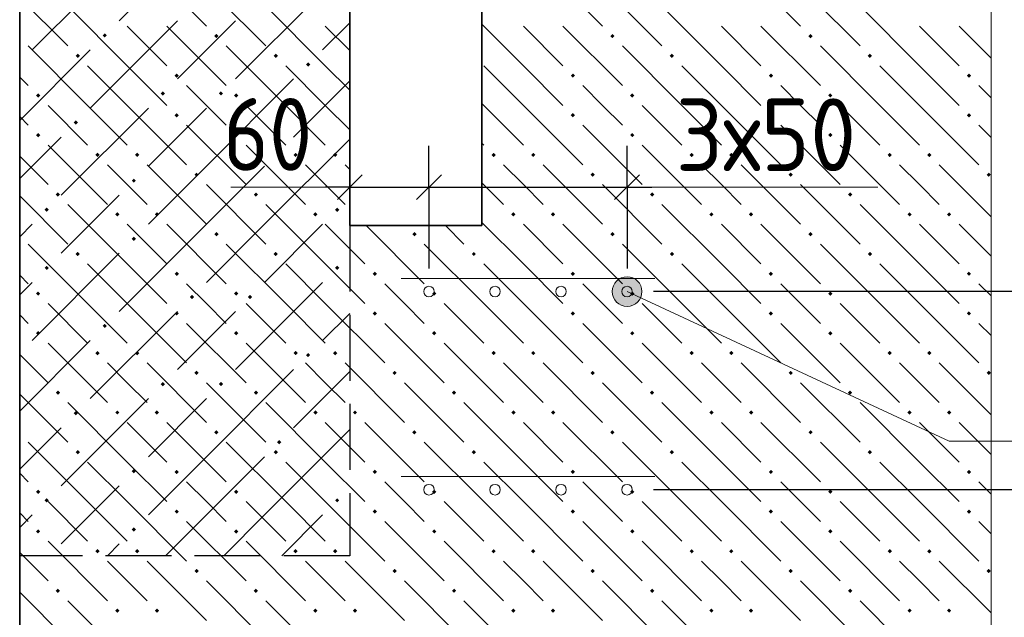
# Model space of a CAD drawing. Header units: millimetres. Extents: x 0 to 50400, y 0 to 35640.
# Tile 16 of 52: x 13801 to 17380, y 3416 to 5588. Entities that reach past the tile are written whole.
import ezdxf

# ---------------------------------------------------------------- set-up
doc = ezdxf.new("R2010")
doc.units = ezdxf.units.MM
doc.linetypes.add('______2', pattern=[324, 240, -84])
for name, color, linetype, lineweight in [('Standard', 7, 'Continuous', 25), ('ЖБ Перекрытие верхний уровень', 7, 'Continuous', 35), ('ЖБ Пилон', 7, 'Continuous', 35), ('Общий01', 7, 'Continuous', 13), ('Размерная линия_ общее', 7, 'Continuous', 13)]:
    doc.layers.add(name, color=color, linetype=linetype, lineweight=lineweight)
doc.layers.add('Вспомогательная арматура', color=7, linetype='Continuous', lineweight=18, true_color=0x656565)
doc.layers.add('Поперечная арматура', color=7, linetype='Continuous', lineweight=18, true_color=0x5a2814)
doc.layers.add('Размерная выноска', color=7, linetype='Continuous')
doc.styles.add('ISOCPEUR', font='txt')

msp = doc.modelspace()

# ---------------------------------------------------------------- hatches: boundary and pattern name
at = {"layer": 'Standard', "linetype": 'Continuous', "lineweight": 13, "transparency": 33554687}
for points in [[(14102.3, 5530.7), (14110.1, 5538.5), (14117.9, 5530.7), (14110.1, 5522.9)], [(13800.7, 5425.5), (13801.1, 5425.1), (13800.7, 5424.7)], [(14841.5, 5425.1), (14849.3, 5432.9), (14857.1, 5425.1), (14849.3, 5417.3)], [(14313.5, 5319.5), (14321.3, 5327.3), (14329.1, 5319.5), (14321.3, 5311.7)], [(14524.7, 5319.5), (14532.5, 5327.3), (14540.3, 5319.5), (14532.5, 5311.7)], [(13996.7, 5213.9), (14004.5, 5221.7), (14012.3, 5213.9), (14004.5, 5206.1)], [(14735.9, 5108.3), (14743.7, 5116.1), (14751.5, 5108.3), (14743.7, 5100.5)], [(14207.9, 5002.7), (14215.7, 5010.5), (14223.5, 5002.7), (14215.7, 4994.9)], [(13891.1, 4897.1), (13898.9, 4904.9), (13906.7, 4897.1), (13898.9, 4889.3)], [(14947.1, 4897.1), (14954.9, 4904.9), (14962.7, 4897.1), (14954.9, 4889.3)], [(14207.9, 4791.5), (14215.7, 4799.3), (14223.5, 4791.5), (14215.7, 4783.7)], [(13891.1, 4685.9), (13898.9, 4693.7), (13906.7, 4685.9), (13898.9, 4678.1)], [(14947.1, 4685.9), (14954.9, 4693.7), (14962.7, 4685.9), (14954.9, 4678.1)], [(14419.1, 4580.3), (14426.9, 4588.1), (14434.7, 4580.3), (14426.9, 4572.5)], [(14630.3, 4580.3), (14638.1, 4588.1), (14645.9, 4580.3), (14638.1, 4572.5)], [(14102.3, 4474.7), (14110.1, 4482.5), (14117.9, 4474.7), (14110.1, 4466.9)], [(13800.7, 4369.5), (13801.1, 4369.1), (13800.7, 4368.7)], [(14841.5, 4369.1), (14849.3, 4376.9), (14857.1, 4369.1), (14849.3, 4361.3)], [(14313.5, 4263.5), (14321.3, 4271.3), (14329.1, 4263.5), (14321.3, 4255.7)], [(14524.7, 4263.5), (14532.5, 4271.3), (14540.3, 4263.5), (14532.5, 4255.7)], [(13996.7, 4157.9), (14004.5, 4165.7), (14012.3, 4157.9), (14004.5, 4150.1)], [(14735.9, 4052.3), (14743.7, 4060.1), (14751.5, 4052.3), (14743.7, 4044.5)], [(14207.9, 3946.7), (14215.7, 3954.5), (14223.5, 3946.7), (14215.7, 3938.9)], [(13891.1, 3841.1), (13898.9, 3848.9), (13906.7, 3841.1), (13898.9, 3833.3)], [(14947.1, 3841.1), (14954.9, 3848.9), (14962.7, 3841.1), (14954.9, 3833.3)], [(14207.9, 3735.5), (14215.7, 3743.3), (14223.5, 3735.5), (14215.7, 3727.7)]]:
    msp.add_hatch(color=7, dxfattribs=at).paths.add_polyline_path(points, flags=16)
at = {"layer": 'ЖБ Перекрытие верхний уровень', "linetype": 'Continuous', "lineweight": 18, "transparency": 33554687}
for points in [[(13800.7, 5531.1), (13803.5, 5528.3), (13800.7, 5525.5)], [(14507.9, 5528.3), (14515.7, 5536.1), (14523.5, 5528.3), (14515.7, 5520.5)], [(15947.9, 5528.3), (15955.7, 5536.1), (15963.5, 5528.3), (15955.7, 5520.5)], [(16667.9, 5528.3), (16675.7, 5536.1), (16683.5, 5528.3), (16675.7, 5520.5)], [(14003.9, 5456.3), (14011.7, 5464.1), (14019.5, 5456.3), (14011.7, 5448.5)], [(14723.9, 5456.3), (14731.7, 5464.1), (14739.5, 5456.3), (14731.7, 5448.5)], [(16163.9, 5456.3), (16171.7, 5464.1), (16179.5, 5456.3), (16171.7, 5448.5)], [(16883.9, 5456.3), (16891.7, 5464.1), (16899.5, 5456.3), (16891.7, 5448.5)], [(14363.9, 5384.3), (14371.7, 5392.1), (14379.5, 5384.3), (14371.7, 5376.5)], [(15803.9, 5384.3), (15811.7, 5392.1), (15819.5, 5384.3), (15811.7, 5376.5)], [(16523.9, 5384.3), (16531.7, 5392.1), (16539.5, 5384.3), (16531.7, 5376.5)], [(17243.9, 5384.3), (17251.7, 5392.1), (17259.5, 5384.3), (17251.7, 5376.5)], [(13859.9, 5312.3), (13867.7, 5320.1), (13875.5, 5312.3), (13867.7, 5304.5)], [(14579.9, 5312.3), (14587.7, 5320.1), (14595.5, 5312.3), (14587.7, 5304.5)], [(16019.9, 5312.3), (16027.7, 5320.1), (16035.5, 5312.3), (16027.7, 5304.5)], [(16739.9, 5312.3), (16747.7, 5320.1), (16755.5, 5312.3), (16747.7, 5304.5)], [(14363.9, 5240.3), (14371.7, 5248.1), (14379.5, 5240.3), (14371.7, 5232.5)], [(15803.9, 5240.3), (15811.7, 5248.1), (15819.5, 5240.3), (15811.7, 5232.5)], [(16523.9, 5240.3), (16531.7, 5248.1), (16539.5, 5240.3), (16531.7, 5232.5)], [(17243.9, 5240.3), (17251.7, 5248.1), (17259.5, 5240.3), (17251.7, 5232.5)], [(13859.9, 5168.3), (13867.7, 5176.1), (13875.5, 5168.3), (13867.7, 5160.5)], [(14579.9, 5168.3), (14587.7, 5176.1), (14595.5, 5168.3), (14587.7, 5160.5)], [(16019.9, 5168.3), (16027.7, 5176.1), (16035.5, 5168.3), (16027.7, 5160.5)], [(16739.9, 5168.3), (16747.7, 5176.1), (16755.5, 5168.3), (16747.7, 5160.5)], [(14075.9, 5096.3), (14083.7, 5104.1), (14091.5, 5096.3), (14083.7, 5088.5)], [(14219.9, 5096.3), (14227.7, 5104.1), (14235.5, 5096.3), (14227.7, 5088.5)], [(14795.9, 5096.3), (14803.7, 5104.1), (14811.5, 5096.3), (14803.7, 5088.5)], [(14939.9, 5096.3), (14947.7, 5104.1), (14955.5, 5096.3), (14947.7, 5088.5)], [(15515.9, 5096.3), (15523.7, 5104.1), (15531.5, 5096.3), (15523.7, 5088.5)], [(15659.9, 5096.3), (15667.7, 5104.1), (15675.5, 5096.3), (15667.7, 5088.5)], [(16235.9, 5096.3), (16243.7, 5104.1), (16251.5, 5096.3), (16243.7, 5088.5)], [(16379.9, 5096.3), (16387.7, 5104.1), (16395.5, 5096.3), (16387.7, 5088.5)], [(16955.9, 5096.3), (16963.7, 5104.1), (16971.5, 5096.3), (16963.7, 5088.5)], [(17099.9, 5096.3), (17107.7, 5104.1), (17115.5, 5096.3), (17107.7, 5088.5)], [(14435.9, 5024.3), (14443.7, 5032.1), (14451.5, 5024.3), (14443.7, 5016.5)], [(15875.9, 5024.3), (15883.7, 5032.1), (15891.5, 5024.3), (15883.7, 5016.5)], [(16595.9, 5024.3), (16603.7, 5032.1), (16611.5, 5024.3), (16603.7, 5016.5)], [(17315.9, 5024.3), (17323.7, 5032.1), (17331.5, 5024.3), (17323.7, 5016.5)], [(13931.9, 4952.3), (13939.7, 4960.1), (13947.5, 4952.3), (13939.7, 4944.5)], [(14651.9, 4952.3), (14659.7, 4960.1), (14667.5, 4952.3), (14659.7, 4944.5)], [(16091.9, 4952.3), (16099.7, 4960.1), (16107.5, 4952.3), (16099.7, 4944.5)], [(16811.9, 4952.3), (16819.7, 4960.1), (16827.5, 4952.3), (16819.7, 4944.5)], [(14147.9, 4880.3), (14155.7, 4888.1), (14163.5, 4880.3), (14155.7, 4872.5)], [(14291.9, 4880.3), (14299.7, 4888.1), (14307.5, 4880.3), (14299.7, 4872.5)], [(14867.9, 4880.3), (14875.7, 4888.1), (14883.5, 4880.3), (14875.7, 4872.5)], [(15587.9, 4880.3), (15595.7, 4888.1), (15603.5, 4880.3), (15595.7, 4872.5)], [(15731.9, 4880.3), (15739.7, 4888.1), (15747.5, 4880.3), (15739.7, 4872.5)], [(16307.9, 4880.3), (16315.7, 4888.1), (16323.5, 4880.3), (16315.7, 4872.5)], [(16451.9, 4880.3), (16459.7, 4888.1), (16467.5, 4880.3), (16459.7, 4872.5)], [(17027.9, 4880.3), (17035.7, 4888.1), (17043.5, 4880.3), (17035.7, 4872.5)], [(17171.9, 4880.3), (17179.7, 4888.1), (17187.5, 4880.3), (17179.7, 4872.5)], [(13800.7, 4811.1), (13803.5, 4808.3), (13800.7, 4805.5)], [(14507.9, 4808.3), (14515.7, 4816.1), (14523.5, 4808.3), (14515.7, 4800.5)], [(15227.9, 4808.3), (15235.7, 4816.1), (15243.5, 4808.3), (15235.7, 4800.5)], [(15947.9, 4808.3), (15955.7, 4816.1), (15963.5, 4808.3), (15955.7, 4800.5)], [(16667.9, 4808.3), (16675.7, 4816.1), (16683.5, 4808.3), (16675.7, 4800.5)], [(14003.9, 4736.3), (14011.7, 4744.1), (14019.5, 4736.3), (14011.7, 4728.5)], [(14723.9, 4736.3), (14731.7, 4744.1), (14739.5, 4736.3), (14731.7, 4728.5)], [(15443.9, 4736.3), (15451.7, 4744.1), (15459.5, 4736.3), (15451.7, 4728.5)], [(16163.9, 4736.3), (16171.7, 4744.1), (16179.5, 4736.3), (16171.7, 4728.5)], [(16883.9, 4736.3), (16891.7, 4744.1), (16899.5, 4736.3), (16891.7, 4728.5)], [(14363.9, 4664.3), (14371.7, 4672.1), (14379.5, 4664.3), (14371.7, 4656.5)], [(15083.9, 4664.3), (15091.7, 4672.1), (15099.5, 4664.3), (15091.7, 4656.5)], [(15803.9, 4664.3), (15811.7, 4672.1), (15819.5, 4664.3), (15811.7, 4656.5)], [(16523.9, 4664.3), (16531.7, 4672.1), (16539.5, 4664.3), (16531.7, 4656.5)], [(17243.9, 4664.3), (17251.7, 4672.1), (17259.5, 4664.3), (17251.7, 4656.5)], [(13859.9, 4592.3), (13867.7, 4600.1), (13875.5, 4592.3), (13867.7, 4584.5)], [(14579.9, 4592.3), (14587.7, 4600.1), (14595.5, 4592.3), (14587.7, 4584.5)], [(15299.9, 4592.3), (15307.7, 4600.1), (15315.5, 4592.3), (15307.7, 4584.5)], [(16019.9, 4592.3), (16027.7, 4600.1), (16035.5, 4592.3), (16027.7, 4584.5)], [(16739.9, 4592.3), (16747.7, 4600.1), (16755.5, 4592.3), (16747.7, 4584.5)], [(14363.9, 4520.3), (14371.7, 4528.1), (14379.5, 4520.3), (14371.7, 4512.5)], [(15083.9, 4520.3), (15091.7, 4528.1), (15099.5, 4520.3), (15091.7, 4512.5)], [(15803.9, 4520.3), (15811.7, 4528.1), (15819.5, 4520.3), (15811.7, 4512.5)], [(16523.9, 4520.3), (16531.7, 4528.1), (16539.5, 4520.3), (16531.7, 4512.5)], [(17243.9, 4520.3), (17251.7, 4528.1), (17259.5, 4520.3), (17251.7, 4512.5)], [(13859.9, 4448.3), (13867.7, 4456.1), (13875.5, 4448.3), (13867.7, 4440.5)], [(14579.9, 4448.3), (14587.7, 4456.1), (14595.5, 4448.3), (14587.7, 4440.5)], [(15299.9, 4448.3), (15307.7, 4456.1), (15315.5, 4448.3), (15307.7, 4440.5)], [(16019.9, 4448.3), (16027.7, 4456.1), (16035.5, 4448.3), (16027.7, 4440.5)], [(16739.9, 4448.3), (16747.7, 4456.1), (16755.5, 4448.3), (16747.7, 4440.5)], [(14075.9, 4376.3), (14083.7, 4384.1), (14091.5, 4376.3), (14083.7, 4368.5)], [(14219.9, 4376.3), (14227.7, 4384.1), (14235.5, 4376.3), (14227.7, 4368.5)], [(14795.9, 4376.3), (14803.7, 4384.1), (14811.5, 4376.3), (14803.7, 4368.5)], [(14939.9, 4376.3), (14947.7, 4384.1), (14955.5, 4376.3), (14947.7, 4368.5)], [(15515.9, 4376.3), (15523.7, 4384.1), (15531.5, 4376.3), (15523.7, 4368.5)], [(15659.9, 4376.3), (15667.7, 4384.1), (15675.5, 4376.3), (15667.7, 4368.5)], [(16235.9, 4376.3), (16243.7, 4384.1), (16251.5, 4376.3), (16243.7, 4368.5)], [(16379.9, 4376.3), (16387.7, 4384.1), (16395.5, 4376.3), (16387.7, 4368.5)], [(16955.9, 4376.3), (16963.7, 4384.1), (16971.5, 4376.3), (16963.7, 4368.5)], [(17099.9, 4376.3), (17107.7, 4384.1), (17115.5, 4376.3), (17107.7, 4368.5)], [(14435.9, 4304.3), (14443.7, 4312.1), (14451.5, 4304.3), (14443.7, 4296.5)], [(15155.9, 4304.3), (15163.7, 4312.1), (15171.5, 4304.3), (15163.7, 4296.5)], [(15875.9, 4304.3), (15883.7, 4312.1), (15891.5, 4304.3), (15883.7, 4296.5)], [(16595.9, 4304.3), (16603.7, 4312.1), (16611.5, 4304.3), (16603.7, 4296.5)], [(17315.9, 4304.3), (17323.7, 4312.1), (17331.5, 4304.3), (17323.7, 4296.5)], [(13931.9, 4232.3), (13939.7, 4240.1), (13947.5, 4232.3), (13939.7, 4224.5)], [(14651.9, 4232.3), (14659.7, 4240.1), (14667.5, 4232.3), (14659.7, 4224.5)], [(15371.9, 4232.3), (15379.7, 4240.1), (15387.5, 4232.3), (15379.7, 4224.5)], [(16091.9, 4232.3), (16099.7, 4240.1), (16107.5, 4232.3), (16099.7, 4224.5)], [(16811.9, 4232.3), (16819.7, 4240.1), (16827.5, 4232.3), (16819.7, 4224.5)], [(14147.9, 4160.3), (14155.7, 4168.1), (14163.5, 4160.3), (14155.7, 4152.5)], [(14291.9, 4160.3), (14299.7, 4168.1), (14307.5, 4160.3), (14299.7, 4152.5)], [(14867.9, 4160.3), (14875.7, 4168.1), (14883.5, 4160.3), (14875.7, 4152.5)], [(15011.9, 4160.3), (15019.7, 4168.1), (15027.5, 4160.3), (15019.7, 4152.5)], [(15587.9, 4160.3), (15595.7, 4168.1), (15603.5, 4160.3), (15595.7, 4152.5)], [(15731.9, 4160.3), (15739.7, 4168.1), (15747.5, 4160.3), (15739.7, 4152.5)], [(16307.9, 4160.3), (16315.7, 4168.1), (16323.5, 4160.3), (16315.7, 4152.5)], [(16451.9, 4160.3), (16459.7, 4168.1), (16467.5, 4160.3), (16459.7, 4152.5)], [(17027.9, 4160.3), (17035.7, 4168.1), (17043.5, 4160.3), (17035.7, 4152.5)], [(17171.9, 4160.3), (17179.7, 4168.1), (17187.5, 4160.3), (17179.7, 4152.5)], [(13800.7, 4091.1), (13803.5, 4088.3), (13800.7, 4085.5)], [(14507.9, 4088.3), (14515.7, 4096.1), (14523.5, 4088.3), (14515.7, 4080.5)], [(15227.9, 4088.3), (15235.7, 4096.1), (15243.5, 4088.3), (15235.7, 4080.5)], [(15947.9, 4088.3), (15955.7, 4096.1), (15963.5, 4088.3), (15955.7, 4080.5)], [(16667.9, 4088.3), (16675.7, 4096.1), (16683.5, 4088.3), (16675.7, 4080.5)], [(14003.9, 4016.3), (14011.7, 4024.1), (14019.5, 4016.3), (14011.7, 4008.5)], [(14723.9, 4016.3), (14731.7, 4024.1), (14739.5, 4016.3), (14731.7, 4008.5)], [(15443.9, 4016.3), (15451.7, 4024.1), (15459.5, 4016.3), (15451.7, 4008.5)], [(16163.9, 4016.3), (16171.7, 4024.1), (16179.5, 4016.3), (16171.7, 4008.5)], [(16883.9, 4016.3), (16891.7, 4024.1), (16899.5, 4016.3), (16891.7, 4008.5)], [(14363.9, 3944.3), (14371.7, 3952.1), (14379.5, 3944.3), (14371.7, 3936.5)], [(15083.9, 3944.3), (15091.7, 3952.1), (15099.5, 3944.3), (15091.7, 3936.5)], [(15803.9, 3944.3), (15811.7, 3952.1), (15819.5, 3944.3), (15811.7, 3936.5)], [(16523.9, 3944.3), (16531.7, 3952.1), (16539.5, 3944.3), (16531.7, 3936.5)], [(17243.9, 3944.3), (17251.7, 3952.1), (17259.5, 3944.3), (17251.7, 3936.5)], [(13859.9, 3872.3), (13867.7, 3880.1), (13875.5, 3872.3), (13867.7, 3864.5)], [(14579.9, 3872.3), (14587.7, 3880.1), (14595.5, 3872.3), (14587.7, 3864.5)], [(15299.9, 3872.3), (15307.7, 3880.1), (15315.5, 3872.3), (15307.7, 3864.5)], [(16019.9, 3872.3), (16027.7, 3880.1), (16035.5, 3872.3), (16027.7, 3864.5)], [(16739.9, 3872.3), (16747.7, 3880.1), (16755.5, 3872.3), (16747.7, 3864.5)], [(14363.9, 3800.3), (14371.7, 3808.1), (14379.5, 3800.3), (14371.7, 3792.5)], [(15083.9, 3800.3), (15091.7, 3808.1), (15099.5, 3800.3), (15091.7, 3792.5)], [(15803.9, 3800.3), (15811.7, 3808.1), (15819.5, 3800.3), (15811.7, 3792.5)], [(16523.9, 3800.3), (16531.7, 3808.1), (16539.5, 3800.3), (16531.7, 3792.5)], [(17243.9, 3800.3), (17251.7, 3808.1), (17259.5, 3800.3), (17251.7, 3792.5)], [(13859.9, 3728.3), (13867.7, 3736.1), (13875.5, 3728.3), (13867.7, 3720.5)], [(14579.9, 3728.3), (14587.7, 3736.1), (14595.5, 3728.3), (14587.7, 3720.5)], [(15299.9, 3728.3), (15307.7, 3736.1), (15315.5, 3728.3), (15307.7, 3720.5)], [(16019.9, 3728.3), (16027.7, 3736.1), (16035.5, 3728.3), (16027.7, 3720.5)], [(16739.9, 3728.3), (16747.7, 3736.1), (16755.5, 3728.3), (16747.7, 3720.5)], [(14075.9, 3656.3), (14083.7, 3664.1), (14091.5, 3656.3), (14083.7, 3648.5)], [(14219.9, 3656.3), (14227.7, 3664.1), (14235.5, 3656.3), (14227.7, 3648.5)], [(14795.9, 3656.3), (14803.7, 3664.1), (14811.5, 3656.3), (14803.7, 3648.5)], [(14939.9, 3656.3), (14947.7, 3664.1), (14955.5, 3656.3), (14947.7, 3648.5)], [(15515.9, 3656.3), (15523.7, 3664.1), (15531.5, 3656.3), (15523.7, 3648.5)], [(15659.9, 3656.3), (15667.7, 3664.1), (15675.5, 3656.3), (15667.7, 3648.5)], [(16235.9, 3656.3), (16243.7, 3664.1), (16251.5, 3656.3), (16243.7, 3648.5)], [(16379.9, 3656.3), (16387.7, 3664.1), (16395.5, 3656.3), (16387.7, 3648.5)], [(16955.9, 3656.3), (16963.7, 3664.1), (16971.5, 3656.3), (16963.7, 3648.5)], [(17099.9, 3656.3), (17107.7, 3664.1), (17115.5, 3656.3), (17107.7, 3648.5)], [(14435.9, 3584.3), (14443.7, 3592.1), (14451.5, 3584.3), (14443.7, 3576.5)], [(15155.9, 3584.3), (15163.7, 3592.1), (15171.5, 3584.3), (15163.7, 3576.5)], [(15875.9, 3584.3), (15883.7, 3592.1), (15891.5, 3584.3), (15883.7, 3576.5)], [(16595.9, 3584.3), (16603.7, 3592.1), (16611.5, 3584.3), (16603.7, 3576.5)], [(17315.9, 3584.3), (17323.7, 3592.1), (17331.5, 3584.3), (17323.7, 3576.5)], [(13931.9, 3512.3), (13939.7, 3520.1), (13947.5, 3512.3), (13939.7, 3504.5)], [(14651.9, 3512.3), (14659.7, 3520.1), (14667.5, 3512.3), (14659.7, 3504.5)], [(15371.9, 3512.3), (15379.7, 3520.1), (15387.5, 3512.3), (15379.7, 3504.5)], [(16091.9, 3512.3), (16099.7, 3520.1), (16107.5, 3512.3), (16099.7, 3504.5)], [(16811.9, 3512.3), (16819.7, 3520.1), (16827.5, 3512.3), (16819.7, 3504.5)], [(14147.9, 3440.3), (14155.7, 3448.1), (14163.5, 3440.3), (14155.7, 3432.5)], [(14291.9, 3440.3), (14299.7, 3448.1), (14307.5, 3440.3), (14299.7, 3432.5)], [(14867.9, 3440.3), (14875.7, 3448.1), (14883.5, 3440.3), (14875.7, 3432.5)], [(15011.9, 3440.3), (15019.7, 3448.1), (15027.5, 3440.3), (15019.7, 3432.5)], [(15587.9, 3440.3), (15595.7, 3448.1), (15603.5, 3440.3), (15595.7, 3432.5)], [(15731.9, 3440.3), (15739.7, 3448.1), (15747.5, 3440.3), (15739.7, 3432.5)], [(16307.9, 3440.3), (16315.7, 3448.1), (16323.5, 3440.3), (16315.7, 3432.5)], [(16451.9, 3440.3), (16459.7, 3448.1), (16467.5, 3440.3), (16459.7, 3432.5)], [(17027.9, 3440.3), (17035.7, 3448.1), (17043.5, 3440.3), (17035.7, 3432.5)], [(17171.9, 3440.3), (17179.7, 3448.1), (17187.5, 3440.3), (17179.7, 3432.5)]]:
    msp.add_hatch(color=7, dxfattribs=at).paths.add_polyline_path(points, flags=16)
at = {"layer": 'Общий01', "linetype": 'Continuous', "lineweight": 13, "transparency": 33554687}
for points in [[(15955.2, 4594.7), (15977.9, 4643.7), (15959.7, 4622.4)], [(15977.9, 4643.7), (15955.2, 4594.7), (15964.7, 4568.9)], [(15977.9, 4643.7), (15964.7, 4568.9), (16003.8, 4653.2)], [(16003.8, 4653.2), (15964.7, 4568.9), (15986, 4550.7)], [(16003.8, 4653.2), (15986, 4550.7), (16031.4, 4648.7)], [(16031.4, 4648.7), (15986, 4550.7), (16013.7, 4546.2)], [(16031.4, 4648.7), (16013.7, 4546.2), (16052.7, 4630.5)], [(16052.7, 4630.5), (16013.7, 4546.2), (16039.5, 4555.6)], [(16052.7, 4630.5), (16039.5, 4555.6), (16062.2, 4604.6)], [(16062.2, 4604.6), (16039.5, 4555.6), (16057.7, 4577)]]:
    msp.add_hatch(color=7, dxfattribs=at).paths.add_polyline_path(points)

# ---------------------------------------------------------------- linework, layer by layer
at = {"layer": 'Standard', "color": 253, "linetype": 'Continuous', "lineweight": 13, "true_color": 0xa0a0a0, "transparency": 33554687}
for p, q in [((14479.7, 5900.3), (14162.9, 5583.5)), ((14162.9, 5794.7), (13846.1, 5477.9)), ((14902.1, 5689.1), (14585.3, 5372.3)), ((14374.1, 5583.5), (14057.3, 5266.7)), ((14479.7, 5477.9), (14585.3, 5583.5)), ((15000.7, 5576.5), (14902.1, 5477.9)), ((14057.3, 5477.9), (13800.7, 5221.3)), ((14374.1, 5372.3), (14479.7, 5477.9)), ((14479.7, 5055.5), (14796.5, 5372.3)), ((15000.7, 5365.3), (14796.5, 5161.1)), ((14268.5, 5266.7), (13951.7, 4949.9)), ((14479.7, 5266.7), (14268.5, 5055.5)), ((13800.7, 5010.1), (13951.7, 5161.1)), ((14690.9, 4844.3), (15000.7, 5154.1)), ((14479.7, 5055.5), (14268.5, 4844.3)), ((14690.9, 5055.5), (14479.7, 4844.3)), ((14057.3, 4844.3), (14162.9, 4949.9)), ((13846.1, 4844.3), (13800.7, 4798.9)), ((13951.7, 4738.7), (14057.3, 4844.3)), ((14479.7, 4844.3), (14162.9, 4527.5)), ((14690.9, 4844.3), (14479.7, 4633.1)), ((14902.1, 4844.3), (14690.9, 4633.1)), ((14162.9, 4738.7), (13846.1, 4421.9)), ((13846.1, 4633.1), (13800.7, 4587.7)), ((14902.1, 4633.1), (14585.3, 4316.3)), ((14374.1, 4527.5), (14057.3, 4210.7)), ((14479.7, 4421.9), (14585.3, 4527.5)), ((15000.7, 4520.5), (14902.1, 4421.9)), ((14057.3, 4421.9), (13800.7, 4165.3)), ((14374.1, 4316.3), (14479.7, 4421.9)), ((14479.7, 3999.5), (14796.5, 4316.3)), ((15000.7, 4309.3), (14796.5, 4105.1)), ((14268.5, 4210.7), (13951.7, 3893.9)), ((14479.7, 4210.7), (14268.5, 3999.5)), ((13800.7, 3954.1), (13951.7, 4105.1)), ((14690.9, 3788.3), (15000.7, 4098.1)), ((14479.7, 3999.5), (14268.5, 3788.3)), ((14690.9, 3999.5), (14479.7, 3788.3)), ((14057.3, 3788.3), (14162.9, 3893.9)), ((13846.1, 3788.3), (13800.7, 3742.9)), ((13951.7, 3682.7), (14057.3, 3788.3)), ((14479.7, 3788.3), (14331.1, 3639.7)), ((14690.9, 3788.3), (14542.3, 3639.7)), ((14902.1, 3788.3), (14753.5, 3639.7)), ((14162.9, 3682.7), (14119.9, 3639.7))]:
    msp.add_line(p, q, dxfattribs=at)
at = {"layer": 'Standard', "color": 251, "linetype": 'Continuous', "lineweight": -3, "true_color": 0x656565, "transparency": 33554687}
for p, q in [((15000.7, 4978.9), (15000.7, 5128.9)), ((15288.7, 4978.9), (15288.7, 5128.9)), ((16008.7, 4978.9), (16008.7, 5128.9)), ((15000.7, 4978.9), (15000.7, 4828.9)), ((15000.7, 4978.9), (15000.7, 4978.9)), ((15288.7, 4978.9), (15288.7, 4828.9)), ((15288.7, 4978.9), (15288.7, 4683)), ((16008.7, 4978.9), (16008.7, 4828.9)), ((16008.7, 4978.9), (16008.7, 4683))]:
    msp.add_line(p, q, dxfattribs=at)
at = {"layer": 'Standard', "color": 7, "linetype": 'Continuous', "lineweight": 25, "transparency": 33554687}
for p, q in [((14955.7, 4933.9), (15045.7, 5023.9)), ((15243.7, 4933.9), (15333.7, 5023.9)), ((15963.7, 4933.9), (16053.7, 5023.9))]:
    msp.add_line(p, q, dxfattribs=at)
at = {"layer": 'Standard', "color": 7, "linetype": 'Continuous', "lineweight": -3, "transparency": 33554687}
for p, q in [((15000.7, 4978.9), (14910.7, 4978.9)), ((15000.7, 4978.9), (15288.7, 4978.9)), ((15288.7, 4978.9), (16008.7, 4978.9)), ((16008.7, 4978.9), (16098.7, 4978.9))]:
    msp.add_line(p, q, dxfattribs=at)
at = {"layer": 'Standard', "color": 251, "linetype": 'Continuous', "lineweight": -3, "true_color": 0x656565, "transparency": 33554687}
for points in [[(18181.7, 4599.7), (18167.7, 4599.7), (18167.7, 4599.7), (18166.2, 4599.7), (18166.2, 4599.7), (18163.1, 4599.7), (18163.1, 4599.7), (16104.7, 4599.7)], [(18181.7, 3879.7), (18169.5, 3879.7), (18169.5, 3879.7), (18168.4, 3879.7), (18168.4, 3879.7), (18166.2, 3879.7), (18166.2, 3879.7), (18162.1, 3879.7), (18162.1, 3879.7), (16104.7, 3879.7)]]:
    msp.add_lwpolyline(points, dxfattribs=at)
at = {"layer": 'Вспомогательная арматура', "color": 251, "linetype": 'Continuous', "lineweight": 18, "true_color": 0x656565, "transparency": 33554687}
for p, q in [((15187.9, 4647.7), (16109.5, 4647.7)), ((15187.9, 4647.7), (16109.5, 4647.7)), ((15187.9, 3927.7), (16109.5, 3927.7)), ((15187.9, 3927.7), (16109.5, 3927.7))]:
    msp.add_line(p, q, dxfattribs=at)
at = {"layer": 'ЖБ Перекрытие верхний уровень', "color": 7, "linetype": 'Continuous', "lineweight": 35, "transparency": 33554687}
for p, q in [((13800.7, 6999.7), (13800.7, 2386.3)), ((15000.7, 4839.7), (15000.7, 5799.7)), ((15480.7, 5799.7), (15480.7, 4839.7)), ((15480.7, 4839.7), (15000.7, 4839.7))]:
    msp.add_line(p, q, dxfattribs=at)
at = {"layer": 'ЖБ Перекрытие верхний уровень', "color": 9, "linetype": 'Continuous', "lineweight": 18, "true_color": 0xc7c7c7, "transparency": 33554687}
for p, q in [((14263.7, 5780.3), (14479.7, 5564.3)), ((15703.7, 5780.3), (15919.7, 5564.3)), ((16423.7, 5780.3), (16639.7, 5564.3)), ((14479.7, 5708.3), (14695.7, 5492.3)), ((15919.7, 5708.3), (16135.7, 5492.3)), ((16639.7, 5708.3), (16855.7, 5492.3)), ((13800.7, 5667.3), (13975.7, 5492.3)), ((14191.7, 5420.3), (13975.7, 5636.3)), ((14911.7, 5420.3), (14695.7, 5636.3)), ((16351.7, 5420.3), (16135.7, 5636.3)), ((17071.7, 5420.3), (16855.7, 5636.3)), ((14191.7, 5564.3), (14335.7, 5420.3)), ((14335.7, 5564.3), (14551.7, 5348.3)), ((14911.7, 5564.3), (15000.7, 5475.3)), ((15631.7, 5420.3), (15480.7, 5571.3)), ((15631.7, 5564.3), (15775.7, 5420.3)), ((15775.7, 5564.3), (15991.7, 5348.3)), ((16351.7, 5564.3), (16495.7, 5420.3)), ((16495.7, 5564.3), (16711.7, 5348.3)), ((17071.7, 5564.3), (17215.7, 5420.3)), ((17215.7, 5564.3), (17332.3, 5447.8)), ((14047.7, 5276.3), (13831.7, 5492.3)), ((14767.7, 5276.3), (14551.7, 5492.3)), ((16207.7, 5276.3), (15991.7, 5492.3)), ((16927.7, 5276.3), (16711.7, 5492.3)), ((14047.7, 5420.3), (14191.7, 5276.3)), ((14191.7, 5420.3), (14335.7, 5276.3)), ((14767.7, 5420.3), (14911.7, 5276.3)), ((14911.7, 5420.3), (15000.7, 5331.3)), ((15487.7, 5420.3), (15631.7, 5276.3)), ((15631.7, 5420.3), (15775.7, 5276.3)), ((16207.7, 5420.3), (16351.7, 5276.3)), ((16351.7, 5420.3), (16495.7, 5276.3)), ((16927.7, 5420.3), (17071.7, 5276.3)), ((17071.7, 5420.3), (17215.7, 5276.3)), ((13800.7, 5379.3), (13831.7, 5348.3)), ((14479.7, 5276.3), (14407.7, 5348.3)), ((15919.7, 5276.3), (15847.7, 5348.3)), ((16639.7, 5276.3), (16567.7, 5348.3)), ((17332.3, 5303.8), (17287.7, 5348.3)), ((13903.7, 5276.3), (14047.7, 5132.3)), ((14047.7, 5276.3), (14191.7, 5132.3)), ((14191.7, 5276.3), (14407.7, 5060.3)), ((14551.7, 5204.3), (14479.7, 5276.3)), ((14623.7, 5276.3), (14767.7, 5132.3)), ((14767.7, 5276.3), (14911.7, 5132.3)), ((14911.7, 5276.3), (15000.7, 5187.3)), ((15487.7, 5276.3), (15480.7, 5283.3)), ((15487.7, 5276.3), (15631.7, 5132.3)), ((15631.7, 5276.3), (15847.7, 5060.3)), ((15991.7, 5204.3), (15919.7, 5276.3)), ((16063.7, 5276.3), (16207.7, 5132.3)), ((16207.7, 5276.3), (16351.7, 5132.3)), ((16351.7, 5276.3), (16567.7, 5060.3)), ((16711.7, 5204.3), (16639.7, 5276.3)), ((16783.7, 5276.3), (16927.7, 5132.3)), ((16927.7, 5276.3), (17071.7, 5132.3)), ((17071.7, 5276.3), (17287.7, 5060.3)), ((13831.7, 5204.3), (13800.7, 5235.3)), ((14407.7, 5204.3), (14623.7, 4988.3)), ((15847.7, 5204.3), (16063.7, 4988.3)), ((16567.7, 5204.3), (16783.7, 4988.3)), ((17287.7, 5204.3), (17332.3, 5159.8)), ((13903.7, 5132.3), (14119.7, 4916.3)), ((14623.7, 5132.3), (14839.7, 4916.3)), ((15480.7, 5139.3), (15487.7, 5132.3)), ((16063.7, 5132.3), (16279.7, 4916.3)), ((16783.7, 5132.3), (16999.7, 4916.3)), ((13800.7, 5091.3), (13903.7, 4988.3)), ((14191.7, 4988.3), (14119.7, 5060.3)), ((14263.7, 5060.3), (14479.7, 4844.3)), ((14911.7, 4988.3), (14839.7, 5060.3)), ((14983.7, 5060.3), (15000.7, 5043.3)), ((15631.7, 4988.3), (15559.7, 5060.3)), ((15703.7, 5060.3), (15919.7, 4844.3)), ((16351.7, 4988.3), (16279.7, 5060.3)), ((16423.7, 5060.3), (16639.7, 4844.3)), ((17071.7, 4988.3), (16999.7, 5060.3)), ((17143.7, 5060.3), (17332.3, 4871.8)), ((14263.7, 4916.3), (14191.7, 4988.3)), ((14479.7, 4988.3), (14695.7, 4772.3)), ((14983.7, 4916.3), (14911.7, 4988.3)), ((15480.7, 4995.3), (15559.7, 4916.3)), ((15703.7, 4916.3), (15631.7, 4988.3)), ((15919.7, 4988.3), (16135.7, 4772.3)), ((16423.7, 4916.3), (16351.7, 4988.3)), ((16639.7, 4988.3), (16855.7, 4772.3)), ((17143.7, 4916.3), (17071.7, 4988.3)), ((13800.7, 4947.3), (13975.7, 4772.3)), ((14191.7, 4700.3), (13975.7, 4916.3)), ((14911.7, 4700.3), (14695.7, 4916.3)), ((16351.7, 4700.3), (16135.7, 4916.3)), ((17071.7, 4700.3), (16855.7, 4916.3)), ((14191.7, 4844.3), (14335.7, 4700.3)), ((14335.7, 4844.3), (14551.7, 4628.3)), ((14911.7, 4844.3), (15055.7, 4700.3)), ((15060.3, 4839.7), (15271.7, 4628.3)), ((15348.3, 4839.7), (15415.7, 4772.3)), ((15631.7, 4700.3), (15480.7, 4851.3)), ((15631.7, 4844.3), (15775.7, 4700.3)), ((15775.7, 4844.3), (15991.7, 4628.3)), ((16351.7, 4844.3), (16495.7, 4700.3)), ((16495.7, 4844.3), (16711.7, 4628.3)), ((17071.7, 4844.3), (17215.7, 4700.3)), ((17215.7, 4844.3), (17332.3, 4727.8)), ((14047.7, 4556.3), (13831.7, 4772.3)), ((14767.7, 4556.3), (14551.7, 4772.3)), ((15487.7, 4556.3), (15271.7, 4772.3)), ((16207.7, 4556.3), (15991.7, 4772.3)), ((16927.7, 4556.3), (16711.7, 4772.3)), ((14047.7, 4700.3), (14191.7, 4556.3)), ((14191.7, 4700.3), (14335.7, 4556.3)), ((14767.7, 4700.3), (14911.7, 4556.3)), ((14911.7, 4700.3), (15055.7, 4556.3)), ((15487.7, 4700.3), (15631.7, 4556.3)), ((15631.7, 4700.3), (15775.7, 4556.3)), ((16207.7, 4700.3), (16351.7, 4556.3)), ((16351.7, 4700.3), (16495.7, 4556.3)), ((16927.7, 4700.3), (17071.7, 4556.3)), ((17071.7, 4700.3), (17215.7, 4556.3)), ((13800.7, 4659.3), (13831.7, 4628.3)), ((14479.7, 4556.3), (14407.7, 4628.3)), ((15199.7, 4556.3), (15127.7, 4628.3)), ((15919.7, 4556.3), (15847.7, 4628.3)), ((16639.7, 4556.3), (16567.7, 4628.3)), ((17332.3, 4583.8), (17287.7, 4628.3)), ((13903.7, 4556.3), (14047.7, 4412.3)), ((14047.7, 4556.3), (14191.7, 4412.3)), ((14191.7, 4556.3), (14407.7, 4340.3)), ((14551.7, 4484.3), (14479.7, 4556.3)), ((14623.7, 4556.3), (14767.7, 4412.3)), ((14767.7, 4556.3), (14911.7, 4412.3)), ((14911.7, 4556.3), (15127.7, 4340.3)), ((15271.7, 4484.3), (15199.7, 4556.3)), ((15343.7, 4556.3), (15487.7, 4412.3)), ((15487.7, 4556.3), (15631.7, 4412.3)), ((15631.7, 4556.3), (15847.7, 4340.3)), ((15991.7, 4484.3), (15919.7, 4556.3)), ((16063.7, 4556.3), (16207.7, 4412.3)), ((16207.7, 4556.3), (16351.7, 4412.3)), ((16351.7, 4556.3), (16567.7, 4340.3)), ((16711.7, 4484.3), (16639.7, 4556.3)), ((16783.7, 4556.3), (16927.7, 4412.3)), ((16927.7, 4556.3), (17071.7, 4412.3)), ((17071.7, 4556.3), (17287.7, 4340.3)), ((13831.7, 4484.3), (13800.7, 4515.3)), ((14407.7, 4484.3), (14623.7, 4268.3)), ((15127.7, 4484.3), (15343.7, 4268.3)), ((15847.7, 4484.3), (16063.7, 4268.3)), ((16567.7, 4484.3), (16783.7, 4268.3)), ((17287.7, 4484.3), (17332.3, 4439.8)), ((13903.7, 4412.3), (14119.7, 4196.3)), ((14623.7, 4412.3), (14839.7, 4196.3)), ((15343.7, 4412.3), (15559.7, 4196.3)), ((16063.7, 4412.3), (16279.7, 4196.3)), ((16783.7, 4412.3), (16999.7, 4196.3)), ((13800.7, 4371.3), (13903.7, 4268.3)), ((14191.7, 4268.3), (14119.7, 4340.3)), ((14263.7, 4340.3), (14479.7, 4124.3)), ((14911.7, 4268.3), (14839.7, 4340.3)), ((14983.7, 4340.3), (15199.7, 4124.3)), ((15631.7, 4268.3), (15559.7, 4340.3)), ((15703.7, 4340.3), (15919.7, 4124.3)), ((16351.7, 4268.3), (16279.7, 4340.3)), ((16423.7, 4340.3), (16639.7, 4124.3)), ((17071.7, 4268.3), (16999.7, 4340.3)), ((17143.7, 4340.3), (17332.3, 4151.8)), ((14263.7, 4196.3), (14191.7, 4268.3)), ((14479.7, 4268.3), (14695.7, 4052.3)), ((14983.7, 4196.3), (14911.7, 4268.3)), ((15199.7, 4268.3), (15415.7, 4052.3)), ((15703.7, 4196.3), (15631.7, 4268.3)), ((15919.7, 4268.3), (16135.7, 4052.3)), ((16423.7, 4196.3), (16351.7, 4268.3)), ((16639.7, 4268.3), (16855.7, 4052.3)), ((17143.7, 4196.3), (17071.7, 4268.3)), ((13800.7, 4227.3), (13975.7, 4052.3)), ((14191.7, 3980.3), (13975.7, 4196.3)), ((14911.7, 3980.3), (14695.7, 4196.3)), ((15631.7, 3980.3), (15415.7, 4196.3)), ((16351.7, 3980.3), (16135.7, 4196.3)), ((17071.7, 3980.3), (16855.7, 4196.3)), ((14191.7, 4124.3), (14335.7, 3980.3)), ((14335.7, 4124.3), (14551.7, 3908.3)), ((14911.7, 4124.3), (15055.7, 3980.3)), ((15055.7, 4124.3), (15271.7, 3908.3)), ((15631.7, 4124.3), (15775.7, 3980.3)), ((15775.7, 4124.3), (15991.7, 3908.3)), ((16351.7, 4124.3), (16495.7, 3980.3)), ((16495.7, 4124.3), (16711.7, 3908.3)), ((17071.7, 4124.3), (17215.7, 3980.3)), ((17215.7, 4124.3), (17332.3, 4007.8)), ((14047.7, 3836.3), (13831.7, 4052.3)), ((14767.7, 3836.3), (14551.7, 4052.3)), ((15487.7, 3836.3), (15271.7, 4052.3)), ((16207.7, 3836.3), (15991.7, 4052.3)), ((16927.7, 3836.3), (16711.7, 4052.3)), ((14047.7, 3980.3), (14191.7, 3836.3)), ((14191.7, 3980.3), (14335.7, 3836.3)), ((14767.7, 3980.3), (14911.7, 3836.3)), ((14911.7, 3980.3), (15055.7, 3836.3)), ((15487.7, 3980.3), (15631.7, 3836.3)), ((15631.7, 3980.3), (15775.7, 3836.3)), ((16207.7, 3980.3), (16351.7, 3836.3)), ((16351.7, 3980.3), (16495.7, 3836.3)), ((16927.7, 3980.3), (17071.7, 3836.3)), ((17071.7, 3980.3), (17215.7, 3836.3)), ((13800.7, 3939.3), (13831.7, 3908.3)), ((14479.7, 3836.3), (14407.7, 3908.3)), ((15199.7, 3836.3), (15127.7, 3908.3)), ((15919.7, 3836.3), (15847.7, 3908.3)), ((16639.7, 3836.3), (16567.7, 3908.3)), ((17332.3, 3863.8), (17287.7, 3908.3)), ((13903.7, 3836.3), (14047.7, 3692.3)), ((14047.7, 3836.3), (14191.7, 3692.3)), ((14191.7, 3836.3), (14407.7, 3620.3)), ((14551.7, 3764.3), (14479.7, 3836.3)), ((14623.7, 3836.3), (14767.7, 3692.3)), ((14767.7, 3836.3), (14911.7, 3692.3)), ((14911.7, 3836.3), (15127.7, 3620.3)), ((15271.7, 3764.3), (15199.7, 3836.3)), ((15343.7, 3836.3), (15487.7, 3692.3)), ((15487.7, 3836.3), (15631.7, 3692.3)), ((15631.7, 3836.3), (15847.7, 3620.3)), ((15991.7, 3764.3), (15919.7, 3836.3)), ((16063.7, 3836.3), (16207.7, 3692.3)), ((16207.7, 3836.3), (16351.7, 3692.3)), ((16351.7, 3836.3), (16567.7, 3620.3)), ((16711.7, 3764.3), (16639.7, 3836.3)), ((16783.7, 3836.3), (16927.7, 3692.3)), ((16927.7, 3836.3), (17071.7, 3692.3)), ((17071.7, 3836.3), (17287.7, 3620.3)), ((13831.7, 3764.3), (13800.7, 3795.3)), ((14407.7, 3764.3), (14623.7, 3548.3)), ((15127.7, 3764.3), (15343.7, 3548.3)), ((15847.7, 3764.3), (16063.7, 3548.3)), ((16567.7, 3764.3), (16783.7, 3548.3)), ((17287.7, 3764.3), (17332.3, 3719.8)), ((13903.7, 3692.3), (14119.7, 3476.3)), ((14623.7, 3692.3), (14839.7, 3476.3)), ((15343.7, 3692.3), (15559.7, 3476.3)), ((16063.7, 3692.3), (16279.7, 3476.3)), ((16783.7, 3692.3), (16999.7, 3476.3)), ((13800.7, 3651.3), (13903.7, 3548.3)), ((14191.7, 3548.3), (14119.7, 3620.3)), ((14263.7, 3620.3), (14479.7, 3404.3)), ((14911.7, 3548.3), (14839.7, 3620.3)), ((14983.7, 3620.3), (15199.7, 3404.3)), ((15631.7, 3548.3), (15559.7, 3620.3)), ((15703.7, 3620.3), (15919.7, 3404.3)), ((16351.7, 3548.3), (16279.7, 3620.3)), ((16423.7, 3620.3), (16639.7, 3404.3)), ((17071.7, 3548.3), (16999.7, 3620.3)), ((17143.7, 3620.3), (17332.3, 3431.8)), ((14263.7, 3476.3), (14191.7, 3548.3)), ((14479.7, 3548.3), (14695.7, 3332.3)), ((14983.7, 3476.3), (14911.7, 3548.3)), ((15199.7, 3548.3), (15415.7, 3332.3)), ((15703.7, 3476.3), (15631.7, 3548.3)), ((15919.7, 3548.3), (16135.7, 3332.3)), ((16423.7, 3476.3), (16351.7, 3548.3)), ((16639.7, 3548.3), (16855.7, 3332.3)), ((17143.7, 3476.3), (17071.7, 3548.3)), ((13800.7, 3507.3), (13975.7, 3332.3)), ((14191.7, 3260.3), (13975.7, 3476.3)), ((14911.7, 3260.3), (14695.7, 3476.3)), ((15631.7, 3260.3), (15415.7, 3476.3)), ((16351.7, 3260.3), (16135.7, 3476.3)), ((17071.7, 3260.3), (16855.7, 3476.3))]:
    msp.add_line(p, q, dxfattribs=at)
at = {"layer": 'ЖБ Пилон', "color": 253, "linetype": '______2', "lineweight": -3, "true_color": 0xababab, "transparency": 33554687}
for p, q in [((15000.7, 4839.7), (15000.7, 3639.7)), ((15000.7, 3639.7), (13800.7, 3639.7))]:
    msp.add_line(p, q, dxfattribs=at)
at = {"layer": 'Общий01', "color": 7, "linetype": 'Continuous', "lineweight": 13, "transparency": 33554687}
for p, q in [((15959.7, 4622.4), (15959.7, 4622.4)), ((16031.4, 4648.7), (16031.4, 4648.7)), ((15986, 4550.7), (15986, 4550.7)), ((16057.7, 4577), (16057.7, 4577))]:
    msp.add_line(p, q, dxfattribs=at)
msp.add_lwpolyline([(16008.7, 4599.7), (17180.3, 4056.2), (19484.3, 4056.2)], dxfattribs=at)
msp.add_circle((16008.7, 4599.7), 54, dxfattribs=at)
at = {"layer": 'Поперечная арматура', "color": 19, "linetype": 'Continuous', "lineweight": 18, "true_color": 0x5a2814, "transparency": 33554687}
for centre in [(15288.7, 4599.7), (15528.7, 4599.7), (15768.7, 4599.7), (16008.7, 4599.7), (15288.7, 3879.7), (15528.7, 3879.7), (15768.7, 3879.7), (16008.7, 3879.7)]:
    msp.add_circle(centre, 19.2, dxfattribs=at)
at = {"layer": 'Размерная выноска', "color": 7, "linetype": 'Continuous', "lineweight": 13, "transparency": 33554687}
msp.add_line((17332.3, 2242.3), (17332.3, 7143.7), dxfattribs=at)
at = {"layer": 'Размерная линия_ общее', "color": 7, "linetype": 'Continuous', "lineweight": 13, "transparency": 33554687}
for p, q in [((14568.7, 4978.9), (15000.7, 4978.9)), ((16008.7, 4978.9), (16920.7, 4978.9))]:
    msp.add_line(p, q, dxfattribs=at)

# ---------------------------------------------------------------- texts
at = {"layer": 'Standard', "color": 7, "linetype": 'Continuous', "lineweight": 25, "transparency": 33554687, "char_height": 264, "attachment_point": 7, "style": 'ISOCPEUR'}
for s, insert, width in [('\\W0.87;60', (14540.5, 5038.9), 484.718), ('\\W0.93;3х50', (16185.5, 5037.5), 861.713)]:
    msp.add_mtext(s, dxfattribs=dict(at, insert=insert, width=width))

doc.saveas('drawing.dxf')
